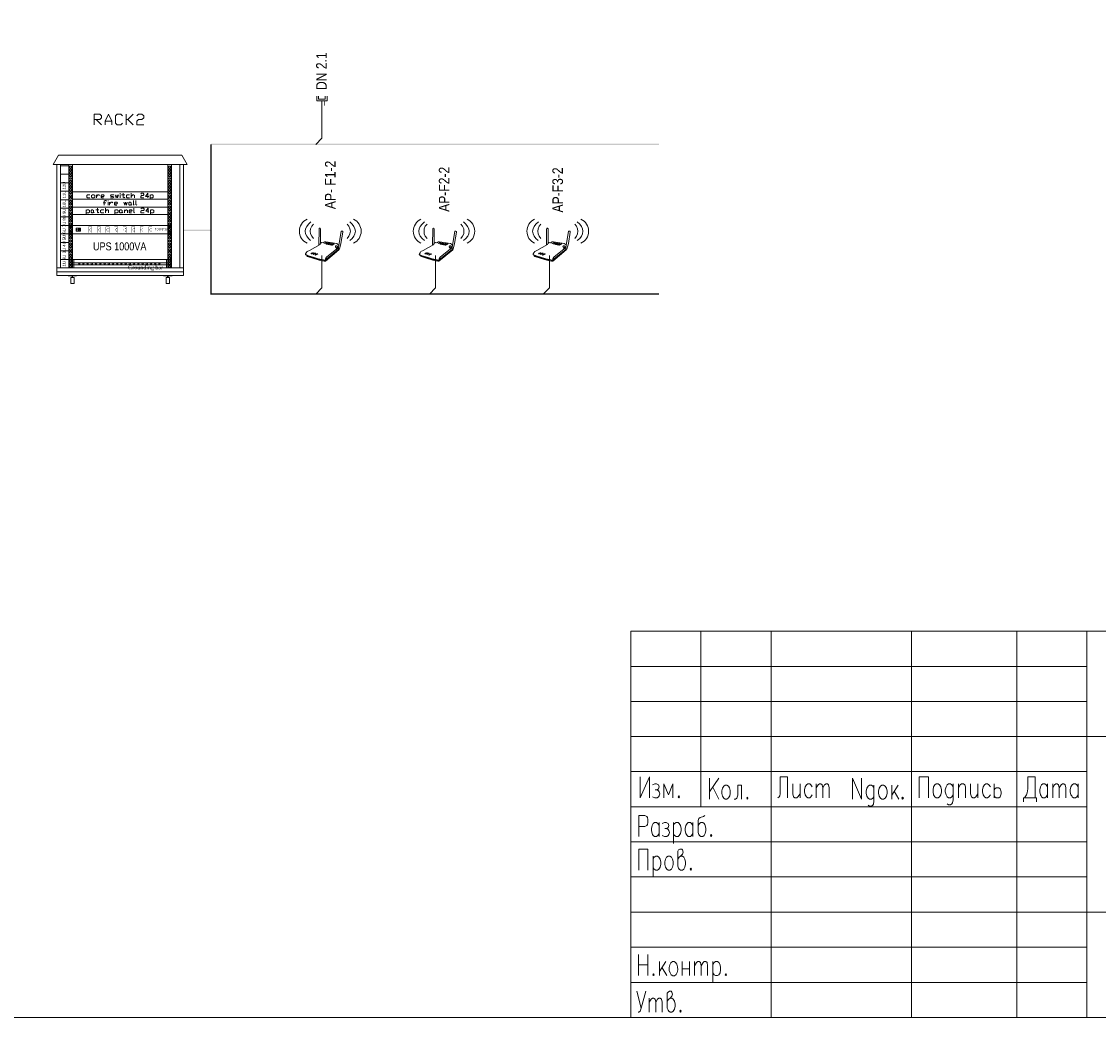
# Model space of a CAD drawing. Header units: millimetres. Extents: x 413 to 305578, y 115 to 38116.
# Tile 192 of 194: x 266504 to 286899, y 361 to 19217. Entities that reach past the tile are written whole.
import ezdxf

# ---------------------------------------------------------------- set-up
doc = ezdxf.new("R2010")
doc.units = ezdxf.units.MM
for name, color, linetype in [('PDF _0', 1, 'Continuous'), ('PDF _CKC', 7, 'Continuous'), ('PDF _DN-Data-G', 5, 'Continuous'), ('PDF _E-ElectComm-G', 5, 'Continuous'), ('PDF _eleqtrooba', 7, 'Continuous'), ('PDF _Текст', 7, 'Continuous'), ('PDF _Форматка', 7, 'Continuous')]:
    doc.layers.add(name, color=color, linetype=linetype)
doc.styles.add('PDF Arial Narrow', font='ARIALN.TTF')
doc.styles.add('PDF Sylfaen', font='sylfaen.ttf')
doc.styles.add('PDF TimesNewRomanPSMT', font='arial.ttf')

msp = doc.modelspace()

# ---------------------------------------------------------------- linework, layer by layer
at = {"layer": 'PDF _0', "color": 4, "lineweight": 0}
for points in [[(272194, 17618), (272194, 17009), (272075, 16890)], [(272194, 14786), (272194, 14177), (272075, 14058)], [(274346, 14786), (274346, 14177), (274231, 14058)], [(276502, 14786), (276502, 14177), (276383, 14058)]]:
    msp.add_lwpolyline(points, dxfattribs=at)
at = {"layer": 'PDF _0', "color": 7, "lineweight": 0}
for points in [[(267882, 17264), (267882, 17463), (267986, 17463), (268017, 17431), (268017, 17395), (267986, 17363), (267882, 17363)], [(267918, 17363), (268017, 17264)], [(268085, 17264), (268085, 17331), (268153, 17463), (268216, 17331), (268216, 17264)], [(268419, 17296), (268383, 17264), (268316, 17264), (268284, 17296), (268284, 17431), (268316, 17463), (268383, 17463), (268419, 17431)], [(268483, 17264), (268483, 17463)], [(268618, 17463), (268519, 17363), (268483, 17363)], [(268519, 17363), (268618, 17264)], [(268686, 17431), (268717, 17463), (268785, 17463), (268817, 17431), (268817, 17395), (268785, 17363), (268717, 17363), (268686, 17331), (268686, 17264), (268817, 17264)], [(268085, 17331), (268216, 17331)], [(267242, 16512), (267242, 14551), (267170, 14551), (267170, 16512)], [(267468, 16512), (267468, 14551), (267401, 14551), (267401, 16512)], [(269342, 16512), (269342, 14551), (269274, 14551), (269274, 16512)], [(269505, 16512), (269505, 14551), (269573, 14551), (269573, 16512)], [(267441, 15335), (267425, 15335)], [(267425, 15311), (267441, 15311)], [(269314, 15335), (269298, 15335)], [(269298, 15311), (269314, 15311)], [(267441, 15243), (267425, 15243)], [(267425, 15215), (267441, 15215)], [(269314, 15243), (269298, 15243)], [(269298, 15215), (269314, 15215)]]:
    msp.add_lwpolyline(points, dxfattribs=at)
at = {"layer": 'PDF _0', "color": 251, "lineweight": 0, "true_color": 0x545454, "const_width": 27.8}
msp.add_lwpolyline([(278579, 14060), (270092, 14060), (270092, 16890)], dxfattribs=at)
at = {"layer": 'PDF _0', "color": 7, "lineweight": 0}
for points in [[(267206, 16687), (267102, 16512), (269640, 16512), (269537, 16687)], [(267417, 16480), (267452, 16480), (267452, 16444), (267417, 16444)], [(267417, 16424), (267452, 16424), (267452, 16389), (267417, 16389)], [(267417, 16369), (267452, 16369), (267452, 16333), (267417, 16333)], [(267417, 16317), (267452, 16317), (267452, 16285), (267417, 16285)], [(269294, 16480), (269326, 16480), (269326, 16444), (269294, 16444)], [(269294, 16424), (269326, 16424), (269326, 16389), (269294, 16389)], [(269294, 16369), (269326, 16369), (269326, 16333), (269294, 16333)], [(269294, 16317), (269326, 16317), (269326, 16285), (269294, 16285)], [(267417, 16261), (267452, 16261), (267452, 16230), (267417, 16230)], [(267417, 16206), (267452, 16206), (267452, 16174), (267417, 16174)], [(267417, 16158), (267452, 16158), (267452, 16122), (267417, 16122)], [(269294, 16261), (269326, 16261), (269326, 16230), (269294, 16230)], [(269294, 16206), (269326, 16206), (269326, 16174), (269294, 16174)], [(269294, 16158), (269326, 16158), (269326, 16122), (269294, 16122)], [(267417, 16102), (267452, 16102), (267452, 16066), (267417, 16066)], [(267417, 16047), (267452, 16047), (267452, 16011), (267417, 16011)], [(267417, 15995), (267452, 15995), (267452, 15963), (267417, 15963)], [(267417, 15939), (267452, 15939), (267452, 15907), (267417, 15907)], [(269294, 16102), (269326, 16102), (269326, 16066), (269294, 16066)], [(269294, 16047), (269326, 16047), (269326, 16011), (269294, 16011)], [(269294, 15995), (269326, 15995), (269326, 15963), (269294, 15963)], [(269294, 15939), (269326, 15939), (269326, 15907), (269294, 15907)], [(267417, 15883), (267452, 15883), (267452, 15852), (267417, 15852)], [(267417, 15832), (267452, 15832), (267452, 15800), (267417, 15800)], [(267417, 15776), (267452, 15776), (267452, 15744), (267417, 15744)], [(267417, 15720), (267452, 15720), (267452, 15689), (267417, 15689)], [(269294, 15883), (269326, 15883), (269326, 15852), (269294, 15852)], [(269294, 15832), (269326, 15832), (269326, 15800), (269294, 15800)], [(269294, 15776), (269326, 15776), (269326, 15744), (269294, 15744)], [(269294, 15720), (269326, 15720), (269326, 15689), (269294, 15689)], [(267417, 15673), (267452, 15673), (267452, 15637), (267417, 15637)], [(267417, 15617), (267452, 15617), (267452, 15581), (267417, 15581)], [(267417, 15561), (267452, 15561), (267452, 15525), (267417, 15525)], [(267417, 15510), (267452, 15510), (267452, 15478), (267417, 15478)], [(269294, 15673), (269326, 15673), (269326, 15637), (269294, 15637)], [(269294, 15617), (269326, 15617), (269326, 15581), (269294, 15581)], [(269294, 15561), (269326, 15561), (269326, 15525), (269294, 15525)], [(269294, 15510), (269326, 15510), (269326, 15478), (269294, 15478)], [(267417, 15454), (267452, 15454), (267452, 15422), (267417, 15422)], [(267417, 15398), (267452, 15398), (267452, 15366), (267417, 15366)], [(267417, 15350), (267452, 15350), (267452, 15315), (267417, 15315)], [(269294, 15454), (269326, 15454), (269326, 15422), (269294, 15422)], [(269294, 15398), (269326, 15398), (269326, 15366), (269294, 15366)], [(269294, 15350), (269326, 15350), (269326, 15315), (269294, 15315)], [(267417, 15295), (267452, 15295), (267452, 15259), (267417, 15259)], [(267417, 15239), (267452, 15239), (267452, 15203), (267417, 15203)], [(267417, 15187), (267452, 15187), (267452, 15156), (267417, 15156)], [(267417, 15132), (267452, 15132), (267452, 15100), (267417, 15100)], [(269294, 15295), (269326, 15295), (269326, 15259), (269294, 15259)], [(269294, 15239), (269326, 15239), (269326, 15203), (269294, 15203)], [(269294, 15187), (269326, 15187), (269326, 15156), (269294, 15156)], [(269294, 15132), (269326, 15132), (269326, 15100), (269294, 15100)], [(267417, 15076), (267452, 15076), (267452, 15044), (267417, 15044)], [(267417, 15024), (267452, 15024), (267452, 14992), (267417, 14992)], [(267417, 14969), (267452, 14969), (267452, 14937), (267417, 14937)], [(267417, 14913), (267452, 14913), (267452, 14881), (267417, 14881)], [(269294, 15076), (269326, 15076), (269326, 15044), (269294, 15044)], [(269294, 15024), (269326, 15024), (269326, 14992), (269294, 14992)], [(269294, 14969), (269326, 14969), (269326, 14937), (269294, 14937)], [(269294, 14913), (269326, 14913), (269326, 14881), (269294, 14881)], [(267401, 14710), (267492, 14710), (267492, 14551), (267401, 14551)], [(267417, 14865), (267452, 14865), (267452, 14829), (267417, 14829)], [(267417, 14809), (267452, 14809), (267452, 14774), (267417, 14774)], [(267417, 14754), (267452, 14754), (267452, 14718), (267417, 14718)], [(267417, 14702), (267452, 14702), (267452, 14670), (267417, 14670)], [(269251, 14710), (269342, 14710), (269342, 14551), (269251, 14551)], [(269294, 14865), (269326, 14865), (269326, 14829), (269294, 14829)], [(269294, 14809), (269326, 14809), (269326, 14774), (269294, 14774)], [(269294, 14754), (269326, 14754), (269326, 14718), (269294, 14718)], [(269294, 14702), (269326, 14702), (269326, 14670), (269294, 14670)], [(267170, 14551), (269573, 14551), (269573, 14479), (267170, 14479)], [(267417, 14646), (267452, 14646), (267452, 14615), (267417, 14615)], [(267417, 14591), (267452, 14591), (267452, 14559), (267417, 14559)], [(269294, 14646), (269326, 14646), (269326, 14615), (269294, 14615)], [(269294, 14591), (269326, 14591), (269326, 14559), (269294, 14559)], [(267170, 14479), (269573, 14479), (269573, 14412), (267170, 14412)], [(267389, 14412), (267548, 14412), (267548, 14400), (267389, 14400)], [(267437, 14372), (267500, 14372), (267500, 14256), (267437, 14256)], [(267472, 14400), (267464, 14400), (267464, 14372), (267472, 14372)], [(269354, 14412), (269195, 14412), (269195, 14400), (269354, 14400)], [(269306, 14372), (269243, 14372), (269243, 14256), (269306, 14256)], [(269278, 14400), (269270, 14400), (269270, 14372), (269278, 14372)]]:
    msp.add_lwpolyline(points, close=True, dxfattribs=at)
at = {"layer": 'PDF _0', "color": 252, "lineweight": 0, "true_color": 0x989898}
msp.add_lwpolyline([(267401, 16512), (267401, 16488), (267242, 16488), (267242, 16512)], dxfattribs=at)
for points in [[(267242, 16488), (267401, 16488), (267401, 16325), (267242, 16325)], [(267242, 16325), (267401, 16325), (267401, 16166), (267242, 16166)], [(267242, 16166), (267401, 16166), (267401, 16003), (267242, 16003)], [(267242, 16003), (267401, 16003), (267401, 15844), (267242, 15844)], [(267242, 15844), (267401, 15844), (267401, 15681), (267242, 15681)], [(267242, 15681), (267401, 15681), (267401, 15518), (267242, 15518)], [(267242, 15518), (267401, 15518), (267401, 15358), (267242, 15358)], [(267242, 15358), (267401, 15358), (267401, 15195), (267242, 15195)], [(267242, 15195), (267401, 15195), (267401, 15032), (267242, 15032)], [(267242, 15032), (267401, 15032), (267401, 14873), (267242, 14873)], [(267242, 14873), (267401, 14873), (267401, 14710), (267242, 14710)], [(267242, 14710), (267401, 14710), (267401, 14551), (267242, 14551)]]:
    msp.add_lwpolyline(points, close=True, dxfattribs=at)
at = {"layer": 'PDF _0', "lineweight": 0}
for points in [[(267620, 15251), (267620, 15303), (267540, 15303), (267540, 15251)], [(267401, 15195), (269342, 15195), (269342, 14710), (267401, 14710)]]:
    msp.add_lwpolyline(points, close=True, dxfattribs=at)
for points in [[(267580, 15303), (267580, 15251)], [(267560, 15287), (267560, 15267)]]:
    msp.add_lwpolyline(points, dxfattribs=at)
at = {"layer": 'PDF _0', "color": 5, "lineweight": 0, "const_width": 3.98}
for points in [[(267836, 15329), (267836, 15221), (267773, 15221), (267773, 15329)], [(267999, 15329), (267999, 15221), (267936, 15221), (267936, 15329)], [(268163, 15329), (268163, 15221), (268099, 15221), (268099, 15329)], [(268326, 15329), (268326, 15221), (268262, 15221), (268262, 15329)], [(268485, 15329), (268485, 15221), (268425, 15221), (268425, 15329)], [(268648, 15329), (268648, 15221), (268588, 15221), (268588, 15329)], [(268811, 15329), (268811, 15221), (268751, 15221), (268751, 15329)], [(268974, 15329), (268974, 15221), (268914, 15221), (268914, 15329)]]:
    msp.add_lwpolyline(points, close=True, dxfattribs=at)
at = {"layer": 'PDF _0', "color": 3, "lineweight": 0}
msp.add_lwpolyline([(269342, 14650), (267401, 14650), (267401, 14611), (269342, 14611)], close=True, dxfattribs=at)
at = {"layer": 'PDF _0', "lineweight": 0}
msp.add_circle((267596, 15277), 9.94, dxfattribs=at)
at = {"layer": 'PDF _0', "color": 3, "lineweight": 0}
for centre in [(267596, 14633), (267676, 14633), (267755, 14633), (267835, 14633), (267914, 14633), (267998, 14633), (268078, 14633), (268157, 14633), (268237, 14633), (268316, 14633), (268396, 14633), (268475, 14633), (268555, 14633), (268635, 14633), (268718, 14633), (268798, 14633), (268877, 14633), (268957, 14633), (269036, 14633), (269116, 14633)]:
    msp.add_circle(centre, 13.9, dxfattribs=at)
at = {"layer": 'PDF _0', "color": 7, "lineweight": 0}
for centre, start, end in [((267421, 15325), 89.9999, 270.0001), ((267437, 15325), 269.9999, 90.0001), ((269295, 15325), 89.9999, 270.0001), ((269311, 15325), 269.9999, 90.0001), ((267421, 15234), 89.9999, 270.0001), ((267437, 15234), 269.9999, 90.0001), ((269295, 15234), 89.9999, 270.0001), ((269311, 15234), 269.9999, 90.0001)]:
    msp.add_arc(centre, 13.9, start, end, dxfattribs=at)
at = {"layer": 'PDF _0', "color": 251, "true_color": 0x545454, "transparency": 33554559}
for points in [[(270094, 16906), (270094, 16878), (278579, 16906)], [(270094, 16878), (278579, 16906), (278579, 16878)], [(269573, 15279), (269573, 15251), (270094, 15279)], [(269573, 15251), (270094, 15279), (270094, 15251)]]:
    msp.add_solid(points, dxfattribs=at)
at = {"layer": 'PDF _0', "color": 5, "transparency": 33554559}
for points in [[(267822, 15311), (267814, 15311), (267822, 15291)], [(267814, 15311), (267822, 15291), (267814, 15291)], [(267986, 15311), (267978, 15311), (267986, 15291)], [(267978, 15311), (267986, 15291), (267978, 15291)], [(268149, 15311), (268137, 15311), (268149, 15291)], [(268137, 15311), (268149, 15291), (268137, 15291)], [(268312, 15311), (268300, 15311), (268312, 15291)], [(268300, 15311), (268312, 15291), (268300, 15291)], [(268475, 15311), (268463, 15311), (268475, 15291)], [(268463, 15311), (268475, 15291), (268463, 15291)], [(268638, 15311), (268626, 15311), (268638, 15291)], [(268626, 15311), (268638, 15291), (268626, 15291)], [(268797, 15311), (268789, 15311), (268797, 15291)], [(268789, 15311), (268797, 15291), (268789, 15291)], [(268960, 15311), (268952, 15311), (268960, 15291)], [(268952, 15311), (268960, 15291), (268952, 15291)], [(267799, 15283), (267787, 15283), (267799, 15263)], [(267787, 15283), (267799, 15263), (267787, 15263)], [(267822, 15259), (267814, 15259), (267822, 15239)], [(267814, 15259), (267822, 15239), (267814, 15239)], [(267962, 15283), (267950, 15283), (267962, 15263)], [(267950, 15283), (267962, 15263), (267950, 15263)], [(267986, 15259), (267978, 15259), (267986, 15239)], [(267978, 15259), (267986, 15239), (267978, 15239)], [(268121, 15283), (268113, 15283), (268121, 15263)], [(268113, 15283), (268121, 15263), (268113, 15263)], [(268149, 15259), (268137, 15259), (268149, 15239)], [(268137, 15259), (268149, 15239), (268137, 15239)], [(268284, 15283), (268276, 15283), (268284, 15263)], [(268276, 15283), (268284, 15263), (268276, 15263)], [(268312, 15259), (268300, 15259), (268312, 15239)], [(268300, 15259), (268312, 15239), (268300, 15239)], [(268447, 15283), (268439, 15283), (268447, 15263)], [(268439, 15283), (268447, 15263), (268439, 15263)], [(268475, 15259), (268463, 15259), (268475, 15239)], [(268463, 15259), (268475, 15239), (268463, 15239)], [(268610, 15283), (268602, 15283), (268610, 15263)], [(268602, 15283), (268610, 15263), (268602, 15263)], [(268638, 15259), (268626, 15259), (268638, 15239)], [(268626, 15259), (268638, 15239), (268626, 15239)], [(268773, 15283), (268761, 15283), (268773, 15263)], [(268761, 15283), (268773, 15263), (268761, 15263)], [(268797, 15259), (268789, 15259), (268797, 15239)], [(268789, 15259), (268797, 15239), (268789, 15239)], [(268936, 15283), (268924, 15283), (268936, 15263)], [(268924, 15283), (268936, 15263), (268924, 15263)], [(268960, 15259), (268952, 15259), (268960, 15239)], [(268952, 15259), (268960, 15239), (268952, 15239)]]:
    msp.add_solid(points, dxfattribs=at)
at = {"layer": 'PDF _CKC', "lineweight": 0}
msp.add_lwpolyline([(269342, 15358), (269342, 15195), (267401, 15195), (267401, 15358)], close=True, dxfattribs=at)
at = {"layer": 'PDF _DN-Data-G', "lineweight": 0}
for points in [[(271979, 15072), (271936, 15112), (271904, 15156), (271884, 15199), (271876, 15247), (271884, 15295), (271904, 15339), (271936, 15382), (271983, 15422)], [(272031, 15112), (271999, 15156), (271979, 15199), (271971, 15247), (271979, 15295), (271999, 15342), (272031, 15382)], [(272166, 15016), (272166, 15295), (272158, 15303), (272150, 15307), (272143, 15299), (272139, 15287), (272135, 14992), (272147, 14988)], [(272672, 15112), (272703, 15156), (272723, 15199), (272731, 15247), (272723, 15295), (272703, 15342), (272672, 15382)], [(272719, 15072), (272767, 15112), (272799, 15156), (272819, 15199), (272827, 15247), (272819, 15295), (272799, 15339), (272767, 15382), (272719, 15422)], [(274135, 15072), (274092, 15112), (274056, 15156), (274036, 15199), (274028, 15247), (274036, 15295), (274056, 15339), (274092, 15382), (274135, 15422)], [(274187, 15112), (274151, 15156), (274132, 15199), (274128, 15247), (274132, 15295), (274151, 15342), (274187, 15382)], [(274318, 15016), (274318, 15295), (274315, 15303), (274303, 15307), (274295, 15299), (274291, 15287), (274287, 14992), (274303, 14988)], [(274824, 15112), (274856, 15156), (274879, 15199), (274883, 15247), (274879, 15295), (274856, 15342), (274824, 15382)], [(274875, 15072), (274919, 15112), (274955, 15156), (274975, 15199), (274979, 15247), (274975, 15295), (274951, 15339), (274919, 15382), (274875, 15422)], [(276288, 15072), (276244, 15112), (276212, 15156), (276192, 15199), (276184, 15247), (276192, 15295), (276212, 15339), (276244, 15382), (276292, 15422)], [(276339, 15112), (276307, 15156), (276288, 15199), (276280, 15247), (276288, 15295), (276307, 15342), (276339, 15382)], [(276475, 15016), (276475, 15295), (276467, 15303), (276459, 15307), (276451, 15299), (276447, 15287), (276443, 14992), (276455, 14988)], [(276980, 15112), (277012, 15156), (277031, 15199), (277039, 15247), (277031, 15295), (277012, 15342), (276980, 15382)], [(277027, 15072), (277075, 15112), (277107, 15156), (277127, 15199), (277135, 15247), (277127, 15295), (277107, 15339), (277075, 15382), (277027, 15422)], [(271904, 14794), (271936, 14774), (272011, 14750), (272147, 14710), (272258, 14690), (272516, 14909), (272512, 14893), (272258, 14678), (272234, 14678), (272143, 14698), (272019, 14734), (271920, 14770), (271904, 14782), (271904, 14797), (271888, 14801), (271884, 14809), (271884, 14821), (271896, 14841), (271916, 14861), (271956, 14885), (272158, 14996), (272162, 15012), (272174, 15024), (272186, 15032), (272214, 15028), (272246, 15048), (272270, 15048), (272473, 15012), (272489, 15004), (272501, 14996), (272509, 14977)], [(272509, 14909), (272254, 14698), (272123, 14726), (272027, 14754), (271940, 14782), (271896, 14801), (271888, 14805), (271884, 14817)], [(272254, 14698), (272258, 14722), (272278, 14754), (272473, 14913), (272461, 14933), (272453, 14949), (272449, 14961), (272453, 14969), (272461, 14973), (272477, 14969), (272481, 14965)], [(272493, 14925), (272489, 14917), (272485, 14917), (272481, 14921), (272477, 14933), (272481, 14945), (272485, 14957), (272489, 14961), (272493, 14957), (272493, 14949), (272505, 14949)], [(272493, 14949), (272489, 14941), (272489, 14933), (272493, 14925), (272505, 14925)], [(274056, 14794), (274092, 14774), (274167, 14750), (274299, 14710), (274410, 14690), (274673, 14909), (274669, 14893), (274410, 14678), (274386, 14678), (274295, 14698), (274171, 14734), (274076, 14770), (274056, 14782), (274056, 14797), (274040, 14801), (274036, 14809), (274040, 14821), (274052, 14841), (274068, 14861), (274112, 14885), (274315, 14996), (274315, 15012), (274326, 15024), (274342, 15032), (274370, 15028), (274398, 15048), (274422, 15048), (274625, 15012), (274645, 15004), (274653, 14996), (274665, 14977)], [(274665, 14909), (274410, 14698), (274279, 14726), (274183, 14754), (274092, 14782), (274052, 14801), (274040, 14805), (274040, 14817)], [(274398, 15016), (274398, 15016)], [(274410, 14698), (274414, 14722), (274430, 14754), (274629, 14913), (274617, 14933), (274605, 14949), (274605, 14961), (274609, 14969), (274617, 14973), (274629, 14969), (274637, 14965)], [(274497, 14996), (274497, 14996)], [(274649, 14925), (274645, 14917), (274637, 14917), (274633, 14921), (274633, 14933), (274633, 14945), (274637, 14957), (274645, 14961), (274645, 14957), (274649, 14949), (274661, 14949)], [(274649, 14949), (274645, 14941), (274645, 14933), (274649, 14925), (274657, 14925)], [(276212, 14794), (276244, 14774), (276319, 14750), (276455, 14710), (276566, 14690), (276825, 14909), (276821, 14893), (276566, 14678), (276542, 14678), (276451, 14698), (276327, 14734), (276228, 14770), (276212, 14782), (276212, 14797), (276196, 14801), (276192, 14809), (276192, 14821), (276204, 14841), (276224, 14861), (276264, 14885), (276467, 14996), (276471, 15012), (276483, 15024), (276494, 15032), (276522, 15028), (276554, 15048), (276578, 15048), (276781, 15012), (276797, 15004), (276809, 14996), (276817, 14977)], [(276817, 14909), (276562, 14698), (276431, 14726), (276335, 14754), (276248, 14782), (276204, 14801), (276196, 14805), (276192, 14817)], [(276562, 14698), (276566, 14722), (276586, 14754), (276781, 14913), (276769, 14933), (276761, 14949), (276757, 14961), (276761, 14969), (276769, 14973), (276785, 14969), (276789, 14965)], [(276801, 14925), (276797, 14917), (276793, 14917), (276789, 14921), (276785, 14933), (276789, 14945), (276793, 14957), (276797, 14961), (276801, 14957), (276801, 14949), (276813, 14949)], [(276801, 14949), (276797, 14941), (276797, 14933), (276801, 14925), (276813, 14925)]]:
    msp.add_lwpolyline(points, dxfattribs=at)
for points in [[(272509, 14909), (272524, 14909), (272552, 15012), (272588, 15231), (272588, 15243), (272580, 15251), (272564, 15251), (272556, 15239), (272505, 14945), (272505, 14921)], [(274665, 14909), (274680, 14909), (274704, 15012), (274740, 15231), (274740, 15243), (274732, 15251), (274716, 15251), (274712, 15239), (274657, 14945), (274657, 14921)], [(276817, 14909), (276833, 14909), (276860, 15012), (276896, 15231), (276896, 15243), (276888, 15251), (276872, 15251), (276864, 15239), (276813, 14945), (276813, 14921)], [(272242, 15012), (272254, 15012), (272290, 15032), (272294, 15036), (272286, 15036), (272282, 15036), (272246, 15016), (272242, 15016)], [(272278, 15004), (272286, 15004), (272322, 15024), (272326, 15028), (272318, 15032), (272314, 15028), (272278, 15012), (272274, 15008)], [(272310, 14996), (272318, 14996), (272353, 15020), (272357, 15024), (272349, 15024), (272345, 15024), (272310, 15004), (272306, 15000)], [(272341, 14992), (272353, 14992), (272389, 15012), (272393, 15016), (272385, 15020), (272381, 15016), (272345, 14996), (272341, 14996)], [(272377, 14984), (272385, 14984), (272421, 15004), (272425, 15008), (272417, 15012), (272413, 15008), (272377, 14992), (272373, 14988)], [(274398, 15012), (274410, 15012), (274442, 15032), (274446, 15036), (274442, 15036), (274434, 15036), (274398, 15016)], [(274430, 15004), (274442, 15004), (274478, 15024), (274478, 15028), (274474, 15032), (274466, 15028), (274434, 15012), (274430, 15008)], [(274462, 14996), (274474, 14996), (274509, 15020), (274509, 15024), (274505, 15024), (274501, 15024), (274466, 15004), (274462, 15000)], [(274497, 14992), (274509, 14992), (274541, 15012), (274545, 15016), (274541, 15020), (274533, 15016), (274497, 14996)], [(274529, 14984), (274541, 14984), (274577, 15004), (274577, 15008), (274573, 15012), (274565, 15008), (274533, 14992), (274529, 14988)], [(276550, 15012), (276562, 15012), (276598, 15032), (276602, 15036), (276594, 15036), (276590, 15036), (276554, 15016), (276550, 15016)], [(276586, 15004), (276594, 15004), (276630, 15024), (276634, 15028), (276626, 15032), (276622, 15028), (276586, 15012), (276582, 15008)], [(276618, 14996), (276626, 14996), (276662, 15020), (276665, 15024), (276658, 15024), (276654, 15024), (276618, 15004), (276614, 15000)], [(276650, 14992), (276662, 14992), (276697, 15012), (276701, 15016), (276693, 15020), (276689, 15016), (276654, 14996), (276650, 14996)], [(276685, 14984), (276693, 14984), (276729, 15004), (276733, 15008), (276725, 15012), (276721, 15008), (276685, 14992), (276681, 14988)], [(272007, 14821), (272031, 14833), (272035, 14841), (272031, 14841), (272015, 14841), (271991, 14829), (271987, 14821), (271991, 14817)], [(272047, 14813), (272071, 14825), (272075, 14833), (272067, 14833), (272055, 14833), (272031, 14821), (272027, 14813), (272031, 14809)], [(272087, 14801), (272111, 14813), (272115, 14821), (272107, 14821), (272095, 14821), (272071, 14809), (272063, 14801), (272071, 14797)], [(274163, 14821), (274187, 14833), (274191, 14841), (274183, 14841), (274171, 14841), (274147, 14829), (274139, 14821), (274147, 14817)], [(274199, 14813), (274223, 14825), (274227, 14833), (274223, 14833), (274207, 14833), (274183, 14821), (274179, 14813), (274183, 14809)], [(274239, 14801), (274263, 14813), (274267, 14821), (274263, 14821), (274247, 14821), (274223, 14809), (274219, 14801), (274223, 14797)], [(276315, 14821), (276339, 14833), (276343, 14841), (276339, 14841), (276323, 14841), (276300, 14829), (276296, 14821), (276300, 14817)], [(276355, 14813), (276379, 14825), (276383, 14833), (276375, 14833), (276363, 14833), (276339, 14821), (276335, 14813), (276339, 14809)], [(276395, 14801), (276419, 14813), (276423, 14821), (276415, 14821), (276403, 14821), (276379, 14809), (276371, 14801), (276379, 14797)]]:
    msp.add_lwpolyline(points, close=True, dxfattribs=at)
for centre, start, end in [((272017, 15247), 114.8884, 245.1116), ((272686, 15247), 294.8884, 65.1116), ((274173, 15247), 114.8884, 245.1116), ((274838, 15247), 294.8884, 65.1116), ((276325, 15247), 114.8884, 245.1116), ((276994, 15247), 294.8884, 65.1116)]:
    msp.add_arc(centre, 250, start, end, dxfattribs=at)
at = {"layer": 'PDF _E-ElectComm-G', "lineweight": 0}
for points in [[(272194, 17618), (272194, 17713), (272099, 17713), (272099, 17805), (272099, 17713), (272290, 17713), (272290, 17805)], [(272131, 17805), (272131, 17745), (272254, 17745), (272254, 17805)]]:
    msp.add_lwpolyline(points, dxfattribs=at)
at = {"layer": 'PDF _eleqtrooba', "lineweight": 0}
for points in [[(267468, 15995), (269274, 15995)], [(267799, 15939), (267755, 15939), (267739, 15923), (267739, 15891), (267755, 15880), (267799, 15880)], [(267922, 15880), (267922, 15939)], [(267922, 15907), (267950, 15939), (267966, 15939), (267982, 15923)], [(268009, 15907), (268057, 15907), (268069, 15923), (268057, 15939), (268025, 15939), (268009, 15923), (268009, 15891), (268025, 15880), (268057, 15880)], [(268192, 15880), (268236, 15880), (268252, 15891), (268236, 15907), (268204, 15907), (268192, 15923), (268204, 15939), (268252, 15939)], [(268280, 15939), (268296, 15880), (268312, 15939), (268324, 15880), (268340, 15939)], [(268371, 15951), (268371, 15967)], [(268371, 15880), (268371, 15939)], [(268399, 15939), (268459, 15939)], [(268431, 15967), (268431, 15891), (268447, 15880), (268459, 15891)], [(268550, 15939), (268507, 15939), (268491, 15923), (268491, 15891), (268507, 15880), (268550, 15880)], [(268582, 15880), (268582, 15967)], [(268582, 15907), (268610, 15939), (268626, 15939), (268642, 15923), (268642, 15880)], [(268761, 15951), (268777, 15967), (268805, 15967), (268821, 15951), (268821, 15939), (268805, 15923), (268777, 15923), (268761, 15907), (268761, 15880), (268821, 15880)], [(268912, 15907), (268849, 15907), (268896, 15967), (268896, 15880)], [(268940, 15848), (268940, 15939)], [(268940, 15923), (268956, 15939), (268984, 15939), (269000, 15923), (269000, 15891), (268984, 15880), (268940, 15880)], [(267468, 15852), (269274, 15852)], [(267468, 15704), (269274, 15704)], [(268053, 15784), (268101, 15784)], [(268113, 15816), (268101, 15828), (268085, 15828), (268069, 15816), (268069, 15740)], [(268145, 15816), (268145, 15828)], [(268145, 15740), (268145, 15800)], [(268172, 15740), (268172, 15800)], [(268172, 15768), (268204, 15800), (268220, 15800), (268232, 15784)], [(268264, 15768), (268308, 15768), (268324, 15784), (268308, 15800), (268280, 15800), (268264, 15784), (268264, 15752), (268280, 15740), (268308, 15740)], [(268443, 15800), (268459, 15740), (268475, 15800), (268491, 15740), (268503, 15800)], [(268578, 15752), (268594, 15740)], [(268622, 15828), (268622, 15752), (268638, 15740)], [(268670, 15828), (268670, 15752), (268686, 15740)], [(267468, 15561), (269274, 15561)], [(267731, 15565), (267731, 15653)], [(267731, 15641), (267747, 15653), (267775, 15653), (267791, 15641), (267791, 15609), (267775, 15593), (267731, 15593)], [(267866, 15609), (267882, 15593)], [(267910, 15653), (267970, 15653)], [(267942, 15685), (267942, 15609), (267958, 15593), (267970, 15609)], [(268061, 15653), (268017, 15653), (268001, 15641), (268001, 15609), (268017, 15593), (268061, 15593)], [(268093, 15593), (268093, 15685)], [(268093, 15625), (268121, 15653), (268137, 15653), (268153, 15641), (268153, 15593)], [(268272, 15565), (268272, 15653)], [(268272, 15641), (268288, 15653), (268316, 15653), (268332, 15641), (268332, 15609), (268316, 15593), (268272, 15593)], [(268407, 15609), (268423, 15593)], [(268451, 15593), (268451, 15653)], [(268451, 15625), (268483, 15653), (268495, 15653), (268511, 15641), (268511, 15593)], [(268542, 15625), (268586, 15625), (268602, 15641), (268586, 15653), (268558, 15653), (268542, 15641), (268542, 15609), (268558, 15593), (268586, 15593)], [(268630, 15685), (268630, 15609), (268646, 15593)], [(268765, 15669), (268781, 15685), (268813, 15685), (268825, 15669), (268825, 15653), (268813, 15641), (268781, 15641), (268765, 15625), (268765, 15593), (268825, 15593)], [(268916, 15625), (268857, 15625), (268900, 15685), (268900, 15593)], [(268948, 15565), (268948, 15653)], [(268948, 15641), (268960, 15653), (268992, 15653), (269008, 15641), (269008, 15609), (268992, 15593), (268948, 15593)]]:
    msp.add_lwpolyline(points, dxfattribs=at)
for points in [[(267874, 15880), (267846, 15880), (267830, 15891), (267830, 15923), (267846, 15939), (267874, 15939), (267890, 15923), (267890, 15891)], [(268562, 15740), (268550, 15740), (268534, 15752), (268534, 15784), (268550, 15800), (268562, 15800), (268578, 15784), (268578, 15752)], [(267850, 15593), (267838, 15593), (267822, 15609), (267822, 15641), (267838, 15653), (267850, 15653), (267866, 15641), (267866, 15609)], [(268391, 15593), (268375, 15593), (268359, 15609), (268359, 15641), (268375, 15653), (268391, 15653), (268407, 15641), (268407, 15609)]]:
    msp.add_lwpolyline(points, close=True, dxfattribs=at)
at = {"layer": 'PDF _Форматка', "lineweight": 0}
for points in [[(248139, 38073), (248139, 36513), (248139, 361), (302630, 361), (302630, 36513), (259441, 36513)], [(278042, 361), (278042, 7673), (302630, 7673)], [(279371, 4351), (279371, 7673)], [(280699, 361), (280699, 7673)], [(283356, 361), (283356, 7673)], [(285353, 361), (285353, 7673)], [(286682, 361), (286682, 7673)], [(278042, 7009), (286682, 7009)], [(278042, 6344), (286682, 6344)], [(278042, 5680), (286682, 5680), (302630, 5680)], [(278042, 5016), (286682, 5016)], [(278221, 4916), (278221, 4518), (278396, 4916), (278396, 4518)], [(281013, 4518), (281013, 4916), (280874, 4916), (280874, 4594), (280862, 4558), (280850, 4538), (280826, 4518)], [(283504, 4518), (283504, 4916), (283679, 4916), (283679, 4518)], [(285501, 4518), (285536, 4578), (285552, 4614), (285564, 4689), (285564, 4916), (285700, 4916), (285700, 4518)], [(278456, 4765), (278495, 4785), (278531, 4785), (278567, 4765), (278579, 4729), (278567, 4689), (278543, 4670), (278507, 4670)], [(278841, 4518), (278841, 4785), (278754, 4578), (278666, 4785), (278666, 4518)], [(279709, 4892), (279534, 4630)], [(279534, 4892), (279534, 4495)], [(279709, 4495), (279597, 4721)], [(280138, 4495), (280138, 4761), (280067, 4761), (280067, 4570), (280051, 4514), (280027, 4495), (280003, 4495)], [(281109, 4785), (281109, 4594), (281121, 4538), (281149, 4518), (281184, 4518), (281208, 4538), (281248, 4594)], [(281248, 4785), (281248, 4518)], [(281479, 4729), (281455, 4765), (281431, 4785), (281395, 4785), (281371, 4765), (281344, 4729), (281332, 4670), (281332, 4634), (281344, 4578), (281371, 4538), (281395, 4518), (281431, 4518), (281455, 4538), (281479, 4578)], [(281554, 4785), (281554, 4518)], [(281554, 4709), (281590, 4765), (281618, 4785), (281642, 4785), (281666, 4765), (281678, 4709), (281678, 4518)], [(281678, 4709), (281714, 4765), (281741, 4785), (281765, 4785), (281789, 4765), (281801, 4709), (281801, 4518)], [(282243, 4495), (282243, 4892), (282414, 4495), (282414, 4892)], [(282648, 4705), (282636, 4721), (282625, 4741), (282601, 4761), (282561, 4761), (282537, 4741), (282513, 4705), (282501, 4646), (282501, 4610), (282513, 4554), (282537, 4514), (282561, 4495), (282601, 4495), (282625, 4514), (282648, 4554)], [(282648, 4761), (282648, 4459), (282636, 4399), (282625, 4383), (282601, 4363), (282561, 4363), (282537, 4383)], [(282983, 4761), (282983, 4495)], [(283106, 4761), (282983, 4570)], [(284148, 4729), (284136, 4749), (284120, 4765), (284096, 4785), (284061, 4785), (284037, 4765), (284013, 4729), (283997, 4670), (283997, 4634), (284013, 4578), (284037, 4538), (284061, 4518), (284096, 4518), (284120, 4538), (284148, 4578)], [(284148, 4785), (284148, 4483), (284136, 4423), (284120, 4407), (284096, 4387), (284061, 4387), (284037, 4407)], [(284248, 4785), (284248, 4518)], [(284248, 4709), (284283, 4765), (284307, 4785), (284343, 4785), (284371, 4765), (284383, 4729), (284383, 4518)], [(284478, 4785), (284478, 4594), (284494, 4538), (284518, 4518), (284554, 4518), (284578, 4538), (284617, 4594)], [(284617, 4785), (284617, 4518)], [(284852, 4729), (284824, 4765), (284800, 4785), (284765, 4785), (284741, 4765), (284713, 4729), (284701, 4670), (284701, 4634), (284713, 4578), (284741, 4538), (284765, 4518), (284800, 4518), (284824, 4538), (284852, 4578)], [(284924, 4785), (284924, 4518)], [(284924, 4670), (284936, 4689), (284960, 4709), (284999, 4709), (285011, 4709), (285035, 4689), (285047, 4670), (285059, 4634), (285059, 4594), (285047, 4558), (285035, 4538), (285011, 4518), (284960, 4518), (284936, 4538), (284924, 4558)], [(285934, 4578), (285910, 4538), (285882, 4518), (285847, 4518), (285823, 4538), (285811, 4558), (285799, 4578), (285787, 4634), (285787, 4670), (285799, 4729), (285823, 4765), (285847, 4785), (285882, 4785), (285910, 4765), (285934, 4729)], [(285934, 4785), (285934, 4518)], [(286034, 4785), (286034, 4518)], [(286034, 4709), (286069, 4765), (286093, 4785), (286117, 4785), (286145, 4765), (286157, 4709), (286157, 4518)], [(286157, 4709), (286193, 4765), (286217, 4785), (286241, 4785), (286268, 4765), (286280, 4709), (286280, 4518)], [(286515, 4578), (286487, 4538), (286463, 4518), (286427, 4518), (286404, 4538), (286392, 4558), (286376, 4578), (286364, 4634), (286364, 4670), (286376, 4729), (286404, 4765), (286427, 4785), (286463, 4785), (286487, 4765), (286515, 4729)], [(286515, 4785), (286515, 4518)], [(278543, 4670), (278567, 4654), (278579, 4634), (278595, 4594), (278579, 4558), (278567, 4538), (278543, 4518), (278495, 4518), (278456, 4538)], [(283030, 4646), (283118, 4495)], [(285723, 4443), (285723, 4518), (285477, 4518), (285477, 4443)], [(278042, 4351), (286682, 4351)], [(278197, 3786), (278197, 4188), (278308, 4188), (278344, 4168), (278356, 4148), (278368, 4109), (278368, 4053), (278356, 4017), (278344, 3997), (278308, 3977), (278197, 3977)], [(279442, 4188), (279418, 4168), (279355, 4148), (279331, 4129), (279319, 4093), (279319, 3862), (279331, 3826), (279343, 3806), (279367, 3786), (279406, 3786), (279430, 3806), (279454, 3846), (279466, 3902), (279466, 3938), (279454, 3997), (279442, 4017), (279430, 4033), (279406, 4053), (279367, 4053), (279343, 4033), (279319, 3997)], [(278579, 3846), (278555, 3806), (278527, 3786), (278491, 3786), (278468, 3806), (278456, 3826), (278444, 3846), (278432, 3902), (278432, 3938), (278444, 3997), (278468, 4033), (278491, 4053), (278527, 4053), (278555, 4033), (278579, 3997)], [(278579, 4053), (278579, 3786)], [(278639, 4033), (278678, 4053), (278714, 4053), (278750, 4033), (278762, 3997), (278750, 3957), (278726, 3938), (278690, 3938)], [(278726, 3938), (278750, 3922), (278762, 3902), (278778, 3862), (278762, 3826), (278750, 3806), (278726, 3786), (278678, 3786), (278639, 3806)], [(278849, 4053), (278849, 3655)], [(278849, 3997), (278873, 4033), (278901, 4053), (278937, 4053), (278961, 4033), (278985, 3997), (278997, 3938), (278997, 3902), (278985, 3846), (278961, 3806), (278937, 3786), (278901, 3786), (278873, 3806), (278849, 3846)], [(279219, 3846), (279195, 3806), (279172, 3786), (279132, 3786), (279108, 3806), (279096, 3826), (279084, 3846), (279072, 3902), (279072, 3938), (279084, 3997), (279108, 4033), (279132, 4053), (279172, 4053), (279195, 4033), (279219, 3997)], [(279219, 4053), (279219, 3786)], [(278042, 3687), (286682, 3687)], [(278193, 3150), (278193, 3548), (278364, 3548), (278364, 3150)], [(278933, 3361), (278957, 3397), (278981, 3416), (279020, 3456), (279032, 3492), (279020, 3532), (279009, 3548), (278969, 3548), (278945, 3532), (278933, 3512), (278933, 3226), (278945, 3190), (278957, 3170), (278981, 3150), (279020, 3150), (279044, 3170), (279068, 3206), (279080, 3265), (279080, 3301), (279068, 3361), (279044, 3397), (279020, 3416), (278981, 3416)], [(278464, 3416), (278464, 3019)], [(278464, 3361), (278487, 3397), (278515, 3416), (278551, 3416), (278575, 3397), (278599, 3361), (278611, 3301), (278611, 3265), (278599, 3206), (278575, 3170), (278551, 3150), (278515, 3150), (278487, 3170), (278464, 3206)], [(278042, 3023), (286682, 3023)], [(278042, 2354), (286682, 2354), (302630, 2354)], [(278042, 1690), (286682, 1690)], [(278189, 1551), (278189, 1153)], [(278364, 1153), (278364, 1551)], [(278189, 1360), (278364, 1360)], [(278583, 1420), (278583, 1153)], [(278706, 1420), (278583, 1229)], [(278635, 1304), (278722, 1153)], [(279016, 1420), (279016, 1153)], [(279016, 1284), (279152, 1284)], [(279152, 1420), (279152, 1153)], [(279251, 1420), (279251, 1153)], [(279251, 1340), (279287, 1400), (279311, 1420), (279339, 1420), (279363, 1400), (279375, 1340), (279375, 1153)], [(279375, 1340), (279410, 1400), (279434, 1420), (279462, 1420), (279486, 1400), (279498, 1340), (279498, 1153)], [(279597, 1420), (279597, 1018)], [(279597, 1360), (279621, 1400), (279645, 1420), (279685, 1420), (279709, 1400), (279733, 1360), (279744, 1304), (279744, 1264), (279733, 1209), (279709, 1169), (279685, 1153), (279645, 1153), (279621, 1169), (279597, 1209)], [(278042, 1026), (286682, 1026)], [(278157, 859), (278241, 536)], [(278328, 859), (278241, 536), (278229, 497), (278217, 481), (278193, 461), (278181, 461)], [(278734, 668), (278762, 707), (278786, 727), (278822, 763), (278833, 803), (278822, 839), (278810, 859), (278774, 859), (278750, 839), (278734, 819), (278734, 536), (278750, 497), (278762, 481), (278786, 461), (278822, 461), (278845, 481), (278873, 517), (278885, 572), (278885, 612), (278873, 668), (278845, 707), (278822, 727), (278786, 727)], [(278392, 727), (278392, 461)], [(278392, 652), (278428, 707), (278452, 727), (278475, 727), (278503, 707), (278515, 652), (278515, 461)], [(278515, 652), (278551, 707), (278575, 727), (278599, 727), (278627, 707), (278639, 652), (278639, 461)]]:
    msp.add_lwpolyline(points, dxfattribs=at)
for points in [[(282796, 4761), (282831, 4761), (282859, 4741), (282883, 4705), (282895, 4646), (282895, 4610), (282883, 4554), (282859, 4514), (282831, 4495), (282796, 4495), (282772, 4514), (282748, 4554), (282736, 4610), (282736, 4646), (282748, 4705), (282772, 4741)], [(283826, 4785), (283862, 4785), (283890, 4765), (283913, 4729), (283925, 4670), (283925, 4634), (283913, 4578), (283890, 4538), (283862, 4518), (283826, 4518), (283802, 4538), (283778, 4578), (283766, 4634), (283766, 4670), (283778, 4729), (283802, 4765)], [(278953, 4558), (278937, 4538), (278953, 4518), (278965, 4538)], [(280250, 4534), (280238, 4514), (280250, 4495), (280262, 4514)], [(283189, 4534), (283177, 4514), (283189, 4495), (283205, 4514)], [(279565, 3826), (279554, 3806), (279565, 3786), (279577, 3806)], [(279180, 3190), (279168, 3170), (279180, 3150), (279192, 3170)], [(278475, 1189), (278460, 1169), (278475, 1153), (278487, 1169)], [(279844, 1189), (279832, 1169), (279844, 1153), (279856, 1169)], [(278985, 497), (278969, 481), (278985, 461), (278997, 481)]]:
    msp.add_lwpolyline(points, close=True, dxfattribs=at)
for centre, major_axis, ratio, start_param, end_param in [((279848, 4628), (2, 136), 0.592504, 0.2269802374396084, 6.510165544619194), ((278767, 3283), (0, 136), 0.595867, 0.2086893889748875, 6.491874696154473), ((278850, 1286), (-2, 138), 0.587486, 0.229545, 6.51273)]:
    msp.add_ellipse(centre, major_axis=major_axis, ratio=ratio, start_param=start_param, end_param=end_param, dxfattribs=at)

# ---------------------------------------------------------------- texts
at = {"layer": 'PDF _Текст', "char_height": 200, "attachment_point": 4, "rotation": 90, "style": 'PDF Arial Narrow'}
for s, insert in [('DN 2.1', (272184, 17921)), ('AP- F1-2', (272351, 15665)), ('AP-F2-2', (274507, 15614)), ('AP-F3-2', (276659, 15602))]:
    msp.add_mtext(s, dxfattribs=dict(at, insert=insert))
at = {"layer": 'PDF _Текст', "color": 1, "insert": (272221, 17670), "char_height": 85, "attachment_point": 4, "style": 'PDF TimesNewRomanPSMT'}
msp.add_mtext('I', dxfattribs=at)
at = {"layer": 'PDF _Текст', "color": 252, "true_color": 0x989898, "insert": (267314, 14579), "char_height": 57.25, "attachment_point": 4, "rotation": 90, "style": 'PDF TimesNewRomanPSMT'}
msp.add_mtext('1U 2U 3U 4U 5U 6U 7U 8U 9U 10U 11U 12U', dxfattribs=at)
at = {"layer": 'PDF _Текст', "color": 3, "insert": (269026, 15285), "char_height": 40, "attachment_point": 4, "style": 'PDF Arial Narrow'}
msp.add_mtext('PDU 8*10A', dxfattribs=at)
at = {"layer": 'PDF _Текст', "attachment_point": 4}
for s, insert, char_height, style in [('UPS 1000VA', (267857, 14959), 150, 'PDF Arial Narrow'), ('Grounding bar', (268521, 14550), 74.05, 'PDF Sylfaen')]:
    msp.add_mtext(s, dxfattribs=dict(at, insert=insert, char_height=char_height, style=style))

doc.saveas('drawing.dxf')
